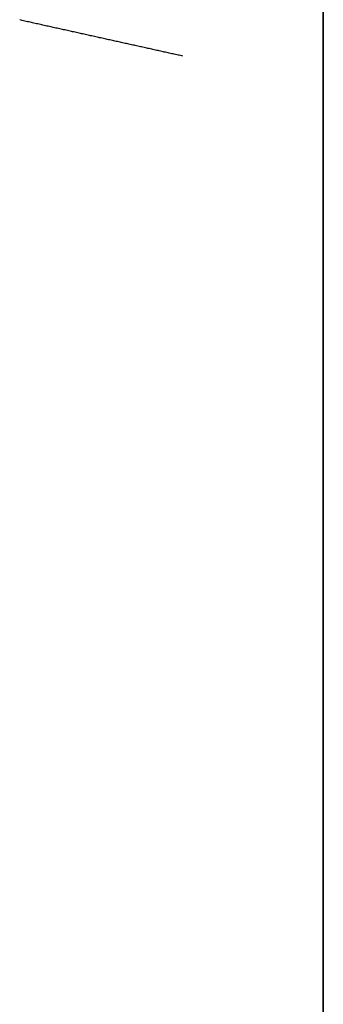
# Model space of a CAD drawing. Extents: x 637 to 3230, y 885 to 2745.
# Tile 18 of 151: x 839 to 888, y 1742 to 1901. Entities that reach past the tile are written whole.
import ezdxf

# ---------------------------------------------------------------- set-up
doc = ezdxf.new("R2010")
doc.units = 0
doc.layers.add('KF_GRAVIS_15_RIGHT', color=7, linetype='CONTINUOUS')

# ---------------------------------------------------------------- blocks, each defined once
blk = doc.blocks.new('KF_GRAVIS_15_RIGHT')
at = {"layer": 'KF_GRAVIS_15_RIGHT'}
for p, q in [((58.7454, -656), (58.7454, -9)), ((58.7454, -9), (58.7454, -656))]:
    blk.add_line(p, q, dxfattribs=at)
blk.add_polyline3d([(36.0512, -358.039, 0), (35.8503, -357.995, 0), (35.6493, -357.95, 0), (35.4481, -357.906, 0), (35.2468, -357.861, 0), (35.0455, -357.816, 0), (34.8439, -357.772, 0), (34.6423, -357.727, 0), (34.4406, -357.682, 0), (34.2387, -357.638, 0), (34.0367, -357.593, 0), (33.8346, -357.548, 0), (33.6324, -357.503, 0), (33.43, -357.458, 0), (33.2276, -357.413, 0), (33.025, -357.368, 0), (32.8223, -357.324, 0), (32.6195, -357.279, 0), (32.4166, -357.234, 0), (32.2136, -357.189, 0), (32.0105, -357.144, 0), (31.8072, -357.099, 0), (31.6039, -357.053, 0), (31.4004, -357.008, 0), (31.1969, -356.963, 0), (30.9932, -356.918, 0), (30.7895, -356.873, 0), (30.5856, -356.828, 0), (30.3816, -356.782, 0), (30.1776, -356.737, 0), (29.9734, -356.692, 0), (29.7691, -356.647, 0), (29.5648, -356.601, 0), (29.3603, -356.556, 0), (29.1558, -356.511, 0), (28.9511, -356.465, 0), (28.7464, -356.42, 0), (28.5415, -356.375, 0), (28.3366, -356.329, 0), (28.1316, -356.284, 0), (27.9265, -356.238, 0), (27.7213, -356.193, 0), (27.516, -356.147, 0), (27.3107, -356.102, 0), (27.1052, -356.056, 0), (26.8997, -356.011, 0), (26.694, -355.965, 0), (26.4883, -355.919, 0), (26.2825, -355.874, 0), (26.0767, -355.828, 0), (25.8707, -355.782, 0), (25.6647, -355.737, 0), (25.4586, -355.691, 0), (25.2524, -355.645, 0), (25.0461, -355.6, 0), (24.8398, -355.554, 0), (24.6334, -355.508, 0), (24.4269, -355.462, 0), (24.2203, -355.417, 0), (24.0137, -355.371, 0), (23.807, -355.325, 0), (23.6003, -355.279, 0), (23.3934, -355.233, 0), (23.1865, -355.187, 0), (22.9795, -355.141, 0), (22.7725, -355.096, 0), (22.5654, -355.05, 0), (22.3583, -355.004, 0), (22.151, -354.958, 0), (21.9437, -354.912, 0), (21.7364, -354.866, 0), (21.529, -354.82, 0), (21.3215, -354.774, 0), (21.114, -354.728, 0), (20.9064, -354.682, 0), (20.6988, -354.636, 0), (20.4911, -354.59, 0), (20.2834, -354.544, 0), (20.0756, -354.498, 0), (19.8677, -354.452, 0), (19.6598, -354.405, 0), (19.4519, -354.359, 0), (19.2439, -354.313, 0), (19.0359, -354.267, 0), (18.8278, -354.221, 0), (18.6196, -354.175, 0), (18.4115, -354.129, 0), (18.2032, -354.083, 0), (17.995, -354.036, 0), (17.7867, -353.99, 0), (17.5783, -353.944, 0), (17.3699, -353.898, 0), (17.1615, -353.852, 0), (16.9531, -353.805, 0), (16.7446, -353.759, 0), (16.536, -353.713, 0), (16.3275, -353.667, 0), (16.1188, -353.62, 0), (15.9102, -353.574, 0), (15.7015, -353.528, 0), (15.4928, -353.482, 0), (15.2841, -353.435, 0), (15.0754, -353.389, 0), (14.8666, -353.343, 0), (14.6578, -353.297, 0), (14.4489, -353.25, 0), (14.2401, -353.204, 0), (14.0312, -353.158, 0), (13.8223, -353.111, 0), (13.6133, -353.065, 0), (13.4044, -353.019, 0), (13.1954, -352.972, 0), (12.9864, -352.926, 0), (12.7774, -352.88, 0), (12.5684, -352.833, 0), (12.3593, -352.787, 0), (12.1503, -352.741, 0), (11.9412, -352.694, 0), (11.7321, -352.648, 0), (11.523, -352.602, 0), (11.3139, -352.555, 0), (11.1048, -352.509, 0), (10.8957, -352.462, 0), (10.6866, -352.416, 0), (10.4774, -352.37, 0), (10.2683, -352.323, 0), (10.0591, -352.277, 0), (9.85, -352.231, 0), (9.6408, -352.184, 0)], dxfattribs=at)

msp = doc.modelspace()

# ---------------------------------------------------------------- block references
at = {"layer": 'KF_GRAVIS_15_RIGHT'}
msp.add_blockref('KF_GRAVIS_15_RIGHT', (828.93, 2253.1), dxfattribs=at)

doc.saveas('drawing.dxf')
